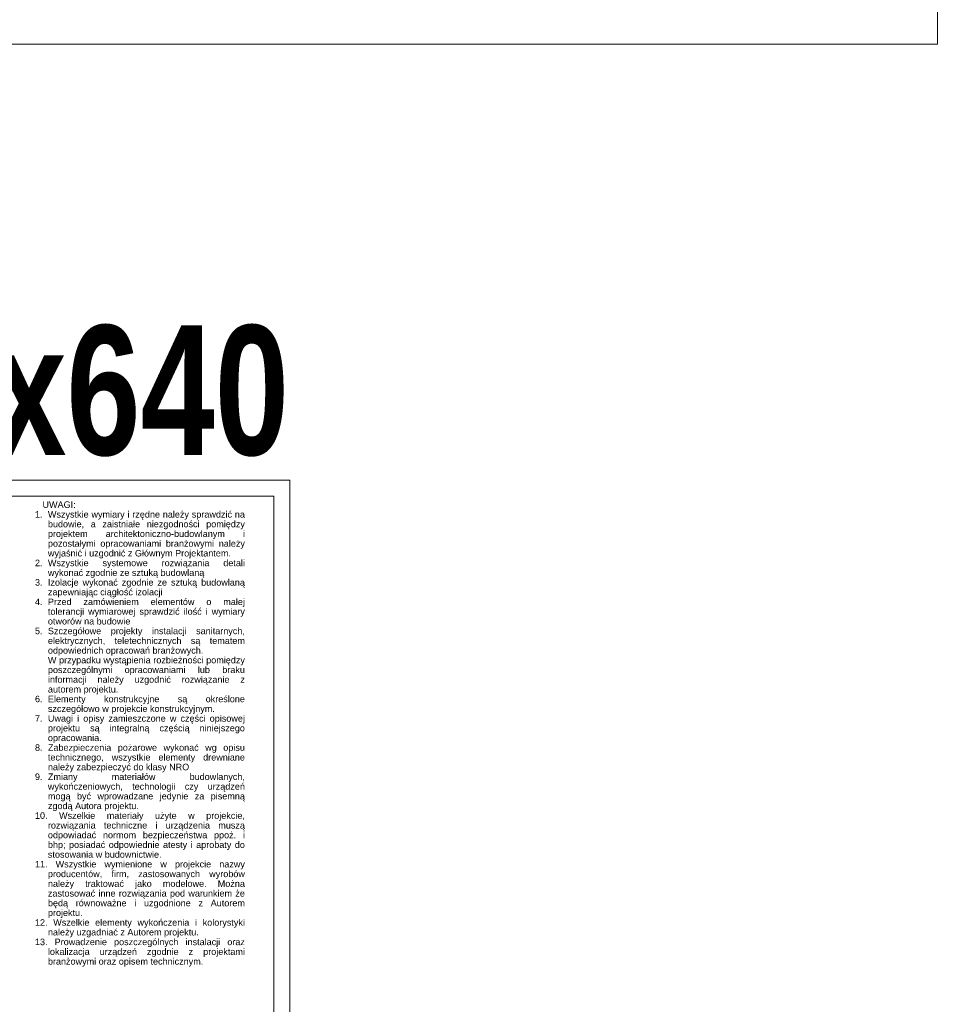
# Model space of a CAD drawing. Header units: millimetres. Extents: x 8949 to 18258, y -1077 to 30686.
# Tile 51 of 89: x 15025 to 16442, y 15993 to 17514. Entities that reach past the tile are written whole.
import ezdxf

# ---------------------------------------------------------------- set-up
doc = ezdxf.new("R2010")
doc.units = ezdxf.units.MM
doc.layers.add('0A_TABELKA', color=7, linetype='Continuous', lineweight=0)
doc.layers.add('0Z_OPISY', color=7, linetype='Continuous', lineweight=9)
doc.styles.add('Arial', font='arial.ttf')
doc.styles.add('ARIAL 2', font='ARIALN.TTF')

msp = doc.modelspace()

# ---------------------------------------------------------------- linework, layer by layer
at = {"layer": '0Z_OPISY'}
for points in [[(12242.5, 17475.7), (16442.5, 17475.7), (16442.5, 20445.7), (12242.5, 20445.7)], [(12242.5, 14702.5), (15442.5, 14702.5), (15442.5, 16802.5), (12242.5, 16802.5)], [(12267.5, 14727.5), (15417.5, 14727.5), (15417.5, 16777.5), (12267.5, 16777.5)]]:
    msp.add_lwpolyline(points, close=True, dxfattribs=at)

# ---------------------------------------------------------------- texts
at = {"layer": '0A_TABELKA', "insert": (14638.6, 17041.4), "char_height": 200, "width": 633.273, "attachment_point": 1, "style": 'Arial'}
msp.add_mtext('{\\W0.9;\\fArial Narrow|b1|i0|c238|p34;420x640}', dxfattribs=at)
at = {"layer": '0Z_OPISY', "insert": (15048.8, 16769.6), "char_height": 10.0033, "width": 323.291, "attachment_point": 1, "line_spacing_factor": 0.9, "style": 'ARIAL 2'}
msp.add_mtext('\\pxi-2,l2,qj,t2;{\\fArial|b0|i0|c238|p34;\\~\\~ UWAGI:\\P1. ^IWszystkie wymiary i rzędne należy sprawdzić na budowie, a zaistniałe niezgodności pomiędzy projektem architektoniczno-budowlanym i pozostałymi opracowaniami branżowymi należy wyjaśnić i uzgodnić z Głównym Projektantem.\\P2. ^IWszystkie systemowe rozwiązania detali wykonać zgodnie ze sztuką budowlaną\\P3.^IIzolacje wykonać zgodnie ze sztuką budowlaną zapewniając ciągłość izolacji\\P4. ^IPrzed zamówieniem elementów o małej tolerancji wymiarowej sprawdzić ilość i wymiary otworów na budowie\\P5. ^ISzczegółowe projekty instalacji sanitarnych, elektrycznych, teletechnicznych są tematem odpowiednich opracowań branżowych. \\P   ^IW przypadku wystąpienia rozbieżności pomiędzy poszczególnymi opracowaniami lub braku informacji należy uzgodnić rozwiązanie z autorem projektu.\\P6. ^IElementy konstrukcyjne są określone szczegółowo w projekcie konstrukcyjnym.\\P7. ^IUwagi i opisy zamieszczone w części opisowej projektu są integralną częścią niniejszego opracowania.\\P8.\\~^IZabezpieczenia pożarowe wykonać wg opisu technicznego, wszystkie elementy drewniane należy zabezpieczyć do klasy NRO\\P9.\\~^IZmiany materiałów budowlanych, wykończeniowych, technologii czy urządzeń mogą być wprowadzane jedynie za pisemną zgodą Autora projektu.\\P10. Wszelkie materiały użyte w projekcie, rozwiązania techniczne i urządzenia muszą odpowiadać normom bezpieczeństwa ppoż. i bhp; posiadać odpowiednie atesty i aprobaty do stosowania w budownictwie.\\P11. Wszystkie wymienione w projekcie nazwy producentów, firm, zastosowanych wyrobów należy traktować jako modelowe. Można zastosować inne rozwiązania pod warunkiem że będą równoważne i uzgodnione z Autorem projektu.\\P12. Wszelkie elementy wykończenia i kolorystyki należy uzgadniać z Autorem projektu.\\P13. Prowadzenie poszczególnych instalacji oraz lokalizacja urządzeń zgodnie z projektami branżowymi oraz opisem technicznym.}', dxfattribs=at)

doc.saveas('drawing.dxf')
